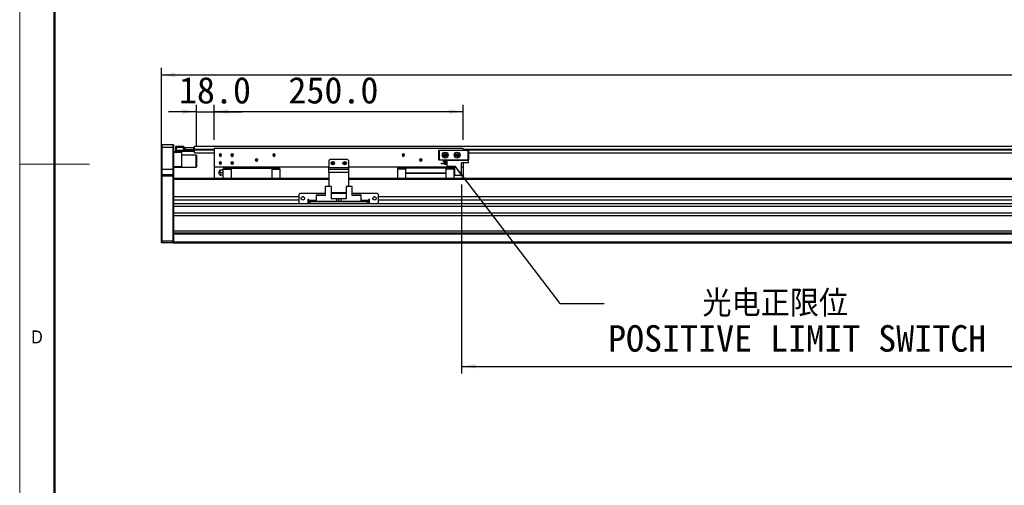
# Model space of a CAD drawing. Header units: millimetres. Extents: x 35 to 2905, y 35 to 2044.
# Tile 2 of 9: x 35 to 1024, y 717 to 1185. Entities that reach past the tile are written whole.
import ezdxf

# ---------------------------------------------------------------- set-up
doc = ezdxf.new("R2010")
doc.units = ezdxf.units.MM
doc.header["$LTSCALE"] = 7
doc.layers.add('DIMNS', color=7, linetype='Continuous')
doc.styles.add('SLDTEXTSTYLE1', font='Gothic.ttf', dxfattribs={"width": 0.913})
doc.styles.add('SLDTEXTSTYLE8', font='txt')
doc.styles.add('SLDTEXTSTYLE9', font='txt', dxfattribs={"bigfont": 'bigfont'})
doc.dimstyles.new('SLDDIMSTYLE0', dxfattribs={"dimtxt": 26.6, "dimasz": 14, "dimexe": 0, "dimexo": 0.0625, "dimgap": 6.65, "dimtad": 2, "dimdec": 1, "dimrnd": 1e-09, "dimzin": 4, "dimdsep": 46, "dimtxsty": 'SLDTEXTSTYLE8', "dimsah": 1, "dimcen": 0.09, "dimadec": 0, "dimazin": 1, "dimtfac": 1, "dimtdec": 1, "dimtofl": 0, "dimtmove": 0, "dimatfit": 3, "dimfxl": 0, "dimfrac": 2, "dimtolj": 1, "dimtzin": 12, "dimarcsym": 0})
doc.dimstyles.new('SLDDIMSTYLE1', dxfattribs={"dimtxt": 26.6, "dimasz": 14, "dimexe": 0, "dimexo": 0.0625, "dimgap": 6.65, "dimtad": 2, "dimdec": 1, "dimrnd": 1e-09, "dimzin": 4, "dimdsep": 46, "dimtxsty": 'SLDTEXTSTYLE8', "dimsah": 1, "dimcen": 0.09, "dimadec": 0, "dimazin": 1, "dimtfac": 1, "dimtdec": 1, "dimtmove": 0, "dimatfit": 0, "dimfxl": 0, "dimfrac": 2, "dimtolj": 1, "dimtzin": 12, "dimarcsym": 0})
doc.dimstyles.new('SLDDIMSTYLE2', dxfattribs={"dimtxt": 0.18, "dimasz": 14, "dimexe": 0, "dimexo": 0.0625, "dimgap": 0, "dimtad": 0, "dimtih": 1, "dimtoh": 1, "dimdec": 0, "dimrnd": 1e-09, "dimzin": 0, "dimdsep": 46, "dimtxsty": 'Standard', "dimsah": 1, "dimcen": 0.09, "dimadec": 0, "dimazin": 0, "dimtfac": 14, "dimtdec": 0, "dimtofl": 0, "dimtmove": 0, "dimatfit": 3, "dimfxl": 0, "dimfrac": 2, "dimtolj": 1, "dimtzin": 0, "dimarcsym": 0})

# ---------------------------------------------------------------- blocks, each defined once
blk = doc.blocks.new('_D')
at = {"layer": 'DIMNS'}
for p, q in [((177.48, 1036.49), (177.48, 1136.1)), ((177.48, 1129.1), (2273.48, 1129.1)), ((2273.48, 1036.49), (2273.48, 1136.1))]:
    blk.add_line(p, q, dxfattribs=at)
for points in [[(177.48, 1129.1), (191.48, 1127), (191.48, 1131.2)], [(2273.48, 1129.1), (2259.48, 1131.2), (2259.48, 1127)]]:
    blk.add_solid(points, dxfattribs=at)
at = {"layer": 'DIMNS', "insert": (1171.33, 1164), "char_height": 26.6, "attachment_point": 1, "style": 'SLDTEXTSTYLE8'}
blk.add_mtext('2096.0', dxfattribs=at)
blk = doc.blocks.new('_D_1')
at = {"layer": 'DIMNS'}
for p, q in [((212.48, 1057.19), (212.48, 1099.17)), ((230.48, 1063.99), (230.48, 1099.17)), ((212.48, 1092.17), (184.48, 1092.17)), ((212.48, 1092.17), (230.48, 1092.17)), ((230.48, 1092.17), (258.48, 1092.17))]:
    blk.add_line(p, q, dxfattribs=at)
for points in [[(212.48, 1092.17), (198.48, 1094.27), (198.48, 1090.07)], [(230.48, 1092.17), (244.48, 1090.07), (244.48, 1094.27)]]:
    blk.add_solid(points, dxfattribs=at)
at = {"layer": 'DIMNS', "insert": (194.97, 1127.07), "char_height": 26.6, "attachment_point": 1, "style": 'SLDTEXTSTYLE8'}
blk.add_mtext('18.0', dxfattribs=at)
blk = doc.blocks.new('_D_2')
at = {"layer": 'DIMNS'}
for p, q in [((230.48, 1063.99), (230.48, 1099.17)), ((480.48, 1063.99), (480.48, 1099.17)), ((480.48, 1092.17), (230.48, 1092.17))]:
    blk.add_line(p, q, dxfattribs=at)
for points in [[(230.48, 1092.17), (244.48, 1090.07), (244.48, 1094.27)], [(480.48, 1092.17), (466.48, 1094.27), (466.48, 1090.07)]]:
    blk.add_solid(points, dxfattribs=at)
at = {"layer": 'DIMNS', "insert": (304.95, 1127.07), "char_height": 26.6, "attachment_point": 1, "style": 'SLDTEXTSTYLE8'}
blk.add_mtext('250.0', dxfattribs=at)
blk = doc.blocks.new('_D_3')
at = {"layer": 'DIMNS'}
for p, q in [((478.98, 1019.21), (478.98, 829.4)), ((1938.98, 1015.71), (1938.98, 829.4)), ((478.98, 836.4), (1938.98, 836.4))]:
    blk.add_line(p, q, dxfattribs=at)
for points in [[(478.98, 836.4), (492.98, 834.3), (492.98, 838.5)], [(1938.98, 836.4), (1924.98, 838.5), (1924.98, 834.3)]]:
    blk.add_solid(points, dxfattribs=at)
at = {"layer": 'DIMNS', "char_height": 26.6, "attachment_point": 1, "style": 'SLDTEXTSTYLE8'}
for s, insert in [('Stroke T=', (1094.51, 871.3)), ('1460.0', (1248.16, 871.3))]:
    blk.add_mtext(s, dxfattribs=dict(at, insert=insert))
blk = doc.blocks.new('SW_NOTE_3')
at = {"layer": 'DIMNS', "color": 0, "char_height": 26.6, "attachment_point": 1}
for s, insert, style in [('    光电正限位', (4, 13.41), 'SLDTEXTSTYLE9'), ('POSITIVE LIMIT SWITCH', (4, -21.76), 'SLDTEXTSTYLE8')]:
    blk.add_mtext(s, dxfattribs=dict(at, insert=insert, style=style))

msp = doc.modelspace()

# ---------------------------------------------------------------- linework, layer by layer
at = {"color": 7, "linetype": 'Continuous', "lineweight": 18}
for p, q in [((35, 2044), (35, 35)), ((70, 2009), (70, 70)), ((35, 1039.5), (105, 1039.5))]:
    msp.add_line(p, q, dxfattribs=at)
at = {"color": 7, "linetype": 'Continuous', "lineweight": 50}
msp.add_line((70, 2009), (70, 70), dxfattribs=at)
at = {"color": 7, "linetype": 'Continuous', "lineweight": 25}
for p, q in [((177.78, 1059.1), (177.48, 1058.8)), ((177.48, 1056.1), (177.48, 1058.8)), ((177.78, 1059.1), (177.78, 1056.1)), ((177.78, 1059.1), (189.18, 1059.1)), ((189.18, 1056.1), (189.18, 1059.1)), ((189.18, 1059.1), (189.48, 1058.8)), ((189.48, 1058.8), (189.48, 1056.1)), ((177.78, 1056.1), (177.48, 1056.1)), ((177.48, 1034.1), (177.48, 1056.1)), ((177.78, 1056.1), (177.78, 1034.1)), ((189.18, 1056.1), (177.78, 1056.1)), ((189.18, 1034.1), (189.18, 1056.1)), ((189.18, 1056.1), (189.48, 1056.1)), ((189.48, 1056.1), (189.48, 1034.1)), ((189.48, 1052.1), (192.28, 1052.1)), ((197.48, 1051.1), (189.48, 1051.1)), ((191.98, 1057.3), (192.28, 1057.6)), ((191.98, 1056.1), (191.98, 1057.3)), ((191.98, 1053.6), (191.98, 1056.1)), ((191.98, 1056.1), (192.28, 1056.1)), ((191.98, 1052.4), (191.98, 1053.6)), ((192.28, 1053.6), (191.98, 1053.6)), ((192.28, 1052.1), (191.98, 1052.4)), ((192.28, 1057.6), (192.28, 1056.1)), ((192.28, 1057.6), (199.48, 1057.6)), ((192.28, 1056.1), (192.28, 1053.6)), ((199.48, 1056.1), (192.28, 1056.1)), ((192.28, 1053.6), (192.28, 1052.1)), ((192.28, 1053.6), (209.68, 1053.6)), ((209.68, 1052.1), (192.28, 1052.1)), ((197.48, 1052.1), (197.48, 1051.1)), ((197.48, 1051.1), (197.48, 1037.1)), ((212.18, 1048.6), (197.48, 1048.6)), ((199.48, 1057.6), (199.48, 1056.1)), ((199.48, 1053.8), (199.48, 1056.1)), ((199.48, 1054.1), (209.68, 1054.1)), ((209.68, 1053.8), (199.48, 1053.8)), ((199.98, 1054.1), (199.98, 1054.3)), ((199.98, 1054.3), (200.48, 1054.3)), ((200.48, 1054.3), (200.48, 1056.3)), ((200.48, 1056.3), (200.98, 1056.3)), ((200.98, 1054.3), (200.48, 1054.3)), ((200.98, 1056.3), (200.98, 1054.3)), ((200.98, 1056.3), (209.98, 1056.3)), ((200.98, 1054.3), (209.98, 1054.3)), ((209.68, 1054.1), (209.98, 1053.8)), ((209.68, 1054.1), (209.68, 1053.8)), ((209.68, 1054.1), (210.48, 1054.1)), ((209.68, 1053.6), (209.68, 1053.8)), ((209.68, 1053.8), (209.98, 1053.8)), ((209.68, 1052.1), (209.68, 1053.6)), ((209.68, 1053.6), (209.98, 1053.6)), ((209.68, 1052.1), (209.98, 1052.4)), ((209.98, 1054.3), (209.98, 1056.3)), ((209.98, 1056.3), (210.48, 1056.3)), ((210.48, 1054.3), (209.98, 1054.3)), ((209.98, 1053.8), (209.98, 1053.6)), ((209.98, 1053.6), (209.98, 1052.4)), ((210.48, 1057.45), (2241.48, 1057.45)), ((210.48, 1056.3), (210.48, 1057.45)), ((210.48, 1056.3), (210.48, 1056.11)), ((210.48, 1054.45), (210.48, 1056.11)), ((210.48, 1053.95), (210.48, 1054.45)), ((210.48, 1050.95), (210.48, 1053.95)), ((210.48, 1050.95), (230.48, 1050.95)), ((212.48, 1048.3), (212.18, 1048.6)), ((212.18, 1037), (212.18, 1048.6)), ((480.48, 1055.1), (230.48, 1055.1)), ((230.48, 1055.1), (230.48, 1036.6)), ((236.48, 1048.6), (235.23, 1048.6)), ((236.48, 1048.6), (237.73, 1048.6)), ((248.48, 1048.6), (247.23, 1048.6)), ((248.48, 1048.6), (249.73, 1048.6)), ((290.48, 1048.6), (289.23, 1048.6)), ((290.48, 1048.6), (291.73, 1048.6)), ((420.48, 1048.6), (419.23, 1048.6)), ((420.48, 1048.6), (421.73, 1048.6)), ((455.98, 1053.3), (456.28, 1053.6)), ((455.98, 1043.9), (455.98, 1053.3)), ((456.28, 1053.18), (455.98, 1053.3)), ((456.28, 1053.6), (456.41, 1053.3)), ((456.28, 1053.6), (485.68, 1053.6)), ((456.41, 1053.3), (456.28, 1053.18)), ((456.28, 1053.18), (456.28, 1044.03)), ((485.56, 1053.3), (456.41, 1053.3)), ((462.48, 1048.6), (461.23, 1048.6)), ((462.48, 1048.6), (463.73, 1048.6)), ((474.48, 1048.6), (473.23, 1048.6)), ((474.48, 1048.6), (475.73, 1048.6)), ((480.48, 1055.1), (480.48, 1053.6)), ((485.68, 1053.6), (485.56, 1053.3)), ((485.68, 1053.18), (485.56, 1053.3)), ((485.68, 1053.6), (485.98, 1053.3)), ((485.98, 1053.3), (485.68, 1053.18)), ((485.68, 1044.03), (485.68, 1053.18)), ((485.98, 1053.3), (485.98, 1043.9)), ((485.98, 1050.95), (1966.98, 1050.95)), ((212.48, 1048.3), (212.48, 1037.28)), ((236.48, 1040.6), (235.23, 1040.6)), ((236.48, 1040.6), (237.73, 1040.6)), ((248.48, 1040.6), (247.23, 1040.6)), ((248.48, 1040.6), (249.73, 1040.6)), ((272.98, 1043.6), (271.73, 1043.6)), ((272.98, 1043.6), (274.23, 1043.6)), ((346.48, 1044.1), (345.48, 1043.1)), ((345.48, 1043.1), (345.48, 1036.1)), ((364.48, 1044.1), (346.48, 1044.1)), ((349.48, 1040.6), (348.23, 1040.6)), ((349.48, 1040.6), (350.73, 1040.6)), ((361.48, 1040.6), (360.23, 1040.6)), ((361.48, 1040.6), (362.73, 1040.6)), ((365.48, 1043.1), (364.48, 1044.1)), ((365.48, 1043.1), (365.48, 1036.1)), ((437.98, 1043.6), (436.73, 1043.6)), ((437.98, 1043.6), (439.23, 1043.6)), ((456.28, 1044.03), (455.98, 1043.9)), ((456.28, 1043.6), (455.98, 1043.9)), ((456.28, 1044.03), (456.41, 1043.9)), ((456.41, 1043.9), (456.28, 1043.6)), ((464.48, 1043.6), (456.28, 1043.6)), ((456.41, 1043.9), (485.56, 1043.9)), ((458.28, 1040.05), (458.28, 1040.35)), ((458.28, 1040.35), (464.48, 1040.35)), ((458.28, 1040.05), (464.48, 1040.05)), ((460.68, 1043), (464.48, 1043)), ((460.68, 1042.3), (460.68, 1043)), ((460.68, 1042.3), (464.48, 1042.3)), ((461.23, 1040.6), (461.26, 1040.35)), ((462.48, 1040.6), (461.23, 1040.6)), ((462.48, 1040.6), (463.73, 1040.6)), ((463.71, 1040.35), (463.73, 1040.6)), ((464.48, 1037.4), (464.48, 1043.6)), ((464.48, 1043.6), (485.98, 1043.6)), ((478.98, 1028.1), (478.98, 1041)), ((485.98, 1041), (478.98, 1041)), ((480.48, 1041), (480.48, 1036.6)), ((485.56, 1043.9), (485.68, 1044.03)), ((485.56, 1043.9), (485.68, 1043.6)), ((485.98, 1043.9), (485.68, 1044.03)), ((485.98, 1043.9), (485.68, 1043.6)), ((485.98, 1041), (485.98, 1043.6)), ((177.78, 1034.1), (177.48, 1034.1)), ((177.48, 1028.8), (177.48, 1034.1)), ((177.78, 1029.1), (177.48, 1028.8)), ((177.48, 1027.6), (177.48, 1028.8)), ((177.78, 1034.1), (177.78, 1029.1)), ((189.18, 1034.1), (177.78, 1034.1)), ((177.78, 1029.1), (177.78, 1027.6)), ((177.78, 1029.1), (189.18, 1029.1)), ((189.18, 1029.1), (189.18, 1034.1)), ((189.48, 1034.1), (189.18, 1034.1)), ((189.18, 1027.6), (189.18, 1029.1)), ((189.48, 1028.8), (189.18, 1029.1)), ((189.48, 1037.1), (197.48, 1037.1)), ((197.48, 1036.1), (189.48, 1036.1)), ((189.48, 1034.1), (189.48, 1028.8)), ((189.48, 1028.8), (189.48, 1027.6)), ((197.48, 1037.1), (197.48, 1036.1)), ((197.48, 1036.6), (212.18, 1036.6)), ((212.18, 1036.6), (212.18, 1037)), ((212.18, 1036.6), (212.48, 1036.9)), ((212.48, 1037.28), (212.48, 1036.9)), ((345.48, 1036.6), (230.48, 1036.6)), ((230.48, 1036.6), (230.48, 1025.1)), ((239.48, 1033.6), (237.16, 1033.6)), ((237.16, 1031.1), (239.48, 1031.1)), ((247.73, 1035.5), (239.48, 1035.5)), ((239.48, 1035.5), (239.48, 1034.55)), ((239.48, 1034.55), (247.73, 1034.55)), ((239.48, 1025.1), (239.48, 1034.55)), ((247.73, 1035.6), (247.73, 1036.6)), ((247.73, 1035.6), (288.23, 1035.6)), ((247.73, 1025.1), (247.73, 1035.6)), ((288.23, 1035.6), (288.23, 1036.6)), ((288.23, 1035.6), (288.23, 1025.1)), ((296.48, 1035.5), (288.23, 1035.5)), ((288.23, 1034.55), (296.48, 1034.55)), ((296.48, 1034.55), (296.48, 1035.5)), ((296.48, 1034.55), (296.48, 1025.1)), ((345.48, 1036.1), (365.48, 1036.1)), ((345.48, 1034.6), (345.48, 1036.1)), ((345.48, 1034.6), (365.48, 1034.6)), ((345.48, 1031.1), (345.48, 1034.6)), ((345.48, 1031.1), (345.48, 1017)), ((365.48, 1031.1), (345.48, 1031.1)), ((472.03, 1036.6), (365.48, 1036.6)), ((365.48, 1036.1), (365.48, 1034.6)), ((365.48, 1034.6), (365.48, 1031.1)), ((365.48, 1031.1), (365.48, 1017)), ((422.73, 1035.5), (414.48, 1035.5)), ((414.48, 1035.5), (414.48, 1034.55)), ((422.73, 1034.55), (414.48, 1034.55)), ((414.48, 1034.55), (414.48, 1025.1)), ((422.73, 1036.6), (422.73, 1035.6)), ((463.23, 1035.6), (422.73, 1035.6)), ((422.73, 1035.6), (422.73, 1030.6)), ((422.73, 1030.6), (463.23, 1030.6)), ((422.73, 1030.6), (422.73, 1030.3)), ((463.23, 1030.3), (422.73, 1030.3)), ((422.73, 1030.3), (422.73, 1025.1)), ((463.23, 1035.6), (463.23, 1036.6)), ((463.23, 1035.6), (463.23, 1030.6)), ((471.48, 1035.5), (463.23, 1035.5)), ((471.48, 1034.55), (463.23, 1034.55)), ((463.23, 1030.3), (463.23, 1030.6)), ((463.23, 1030.3), (463.23, 1025.1)), ((464.48, 1037.4), (472.03, 1037.4)), ((471.48, 1034.55), (471.48, 1035.5)), ((471.48, 1025.1), (471.48, 1034.55)), ((471.48, 1033.6), (472.03, 1033.6)), ((471.48, 1031.1), (472.03, 1031.1)), ((472.03, 1028.1), (472.03, 1037.4)), ((480.48, 1036.6), (478.98, 1036.6)), ((480.48, 1036.6), (480.48, 1025.1)), ((177.48, 962.73), (177.48, 1027.6)), ((177.78, 1027.6), (177.48, 1027.6)), ((177.78, 1027.6), (177.78, 962.6)), ((189.18, 1027.6), (177.78, 1027.6)), ((189.18, 962.6), (189.18, 1027.6)), ((189.48, 1027.6), (189.18, 1027.6)), ((189.48, 1027.6), (189.48, 1024.82)), ((345.48, 1025.1), (189.48, 1025.1)), ((189.48, 1024.82), (189.48, 1024.1)), ((189.48, 1024.1), (189.48, 1006.65)), ((239.48, 1028.6), (237.16, 1028.6)), ((1938.98, 1025.1), (365.48, 1025.1)), ((472.03, 1028.6), (471.48, 1028.6)), ((478.98, 1028.1), (472.03, 1028.1)), ((316.48, 1010.1), (315.48, 1009.1)), ((315.48, 1009.1), (315.48, 1001.1)), ((341.98, 1010.1), (316.48, 1010.1)), ((341.98, 1017), (341.98, 1008.1)), ((347.98, 1017), (341.98, 1017)), ((347.98, 1017), (347.98, 1004.6)), ((362.98, 1010.6), (347.98, 1010.6)), ((362.98, 1010.1), (347.98, 1010.1)), ((362.98, 1017), (362.98, 1004.6)), ((368.98, 1017), (362.98, 1017)), ((368.98, 1008.1), (368.98, 1017)), ((394.48, 1010.1), (368.98, 1010.1)), ((395.48, 1009.1), (394.48, 1010.1)), ((395.48, 1001.1), (395.48, 1009.1)), ((189.48, 1006.65), (189.48, 1003.25)), ((315.48, 1006.65), (189.48, 1006.65)), ((315.48, 1003.25), (189.48, 1003.25)), ((189.48, 1003.25), (189.48, 999.73)), ((2261.48, 999.73), (189.48, 999.73)), ((189.48, 999.73), (189.48, 998.42)), ((315.48, 1001.1), (316.48, 1000.1)), ((316.48, 1000.1), (324.48, 1000.1)), ((320.19, 1006.65), (318.78, 1006.65)), ((325.48, 1004.1), (324.48, 1004.1)), ((324.48, 1004.1), (324.48, 1000.1)), ((325.48, 1003.25), (324.48, 1003.25)), ((325.48, 1003.1), (325.48, 1004.1)), ((325.48, 1003.1), (325.48, 1002.1)), ((325.48, 1000.1), (325.48, 1002.1)), ((325.48, 1002.1), (326.48, 1002.1)), ((326.48, 1000.1), (325.48, 1000.1)), ((326.48, 1002.1), (326.48, 1000.1)), ((384.48, 1002.1), (326.48, 1002.1)), ((384.48, 1000.1), (326.48, 1000.1)), ((332.78, 1008.6), (340.58, 1008.6)), ((332.78, 1008.6), (332.78, 1008.1)), ((332.78, 1008.1), (332.78, 1002.1)), ((341.98, 1008.1), (332.78, 1008.1)), ((341.08, 1008.1), (340.58, 1008.6)), ((353.48, 1004.6), (347.98, 1004.6)), ((353.48, 1002.1), (353.48, 1004.6)), ((355.48, 1004.6), (353.48, 1004.6)), ((355.48, 1002.1), (355.48, 1004.6)), ((357.48, 1004.6), (355.48, 1004.6)), ((357.48, 1004.6), (357.48, 1002.1)), ((362.98, 1004.6), (357.48, 1004.6)), ((378.18, 1008.1), (368.98, 1008.1)), ((370.38, 1008.6), (369.88, 1008.1)), ((370.38, 1008.6), (378.18, 1008.6)), ((378.18, 1008.1), (378.18, 1008.6)), ((378.18, 1002.1), (378.18, 1008.1)), ((384.48, 1000.1), (384.48, 1002.1)), ((384.48, 1002.1), (385.48, 1002.1)), ((385.48, 1000.1), (384.48, 1000.1)), ((386.48, 1004.1), (385.48, 1004.1)), ((385.48, 1004.1), (385.48, 1003.1)), ((386.48, 1003.25), (385.48, 1003.25)), ((385.48, 1002.1), (385.48, 1003.1)), ((385.48, 1002.1), (385.48, 1000.1)), ((386.48, 1000.1), (386.48, 1004.1)), ((386.48, 1000.1), (394.48, 1000.1)), ((392.19, 1006.65), (390.78, 1006.65)), ((394.48, 1000.1), (395.48, 1001.1)), ((2055.48, 1006.65), (395.48, 1006.65)), ((2055.48, 1003.25), (395.48, 1003.25)), ((189.48, 998.42), (189.48, 962.73)), ((2261.48, 997.13), (189.48, 997.13)), ((2261.48, 990.2), (189.48, 990.2)), ((2261.48, 987.6), (189.48, 987.6)), ((2261.48, 972.1), (189.48, 972.1)), ((2261.48, 970.1), (189.48, 970.1)), ((177.48, 960.9), (177.48, 962.73)), ((177.48, 962.73), (177.78, 962.6)), ((177.48, 960.9), (177.78, 960.6)), ((177.78, 962.6), (177.78, 960.6)), ((177.78, 962.6), (189.18, 962.6)), ((189.18, 960.6), (177.78, 960.6)), ((189.48, 962.73), (189.18, 962.6)), ((189.18, 960.6), (189.18, 962.6)), ((189.48, 960.9), (189.18, 960.6)), ((2261.48, 969.1), (189.48, 969.1)), ((189.48, 962.73), (189.48, 962.53)), ((189.48, 962.53), (189.48, 961.1)), ((2261.48, 961.1), (189.48, 961.1)), ((189.48, 961.1), (189.48, 960.1)), ((2261.48, 960.1), (189.48, 960.1))]:
    msp.add_line(p, q, dxfattribs=at)
at = {"color": 8, "linetype": 'Continuous', "lineweight": 25}
for p, q in [((210.48, 1054.45), (230.48, 1054.45)), ((210.48, 1053.95), (230.48, 1053.95)), ((480.48, 1054.45), (1970.48, 1054.45)), ((480.48, 1053.95), (1970.48, 1053.95)), ((345.48, 1024.1), (189.48, 1024.1)), ((1939.48, 1024.1), (365.48, 1024.1)), ((332.78, 1003.1), (325.48, 1003.1)), ((385.48, 1003.1), (378.18, 1003.1))]:
    msp.add_line(p, q, dxfattribs=at)
at = {"color": 7, "linetype": 'Continuous', "lineweight": 25}
for centre, radius in [((462.48, 1048.6), 3), ((462.48, 1048.6), 1.7), ((474.48, 1048.6), 3), ((474.48, 1048.6), 1.7), ((349.48, 1040.6), 1.7), ((361.48, 1040.6), 1.7), ((319.48, 1005.1), 1.7), ((391.48, 1005.1), 1.7)]:
    msp.add_circle(centre, radius, dxfattribs=at)
for centre, radius, start, end in [((236.48, 1048.6), 1.25, 0, 180), ((236.48, 1048.6), 1.25, 180, 0), ((248.48, 1048.6), 1.25, 0, 180), ((248.48, 1048.6), 1.25, 180, 0), ((290.48, 1048.6), 1.25, 0, 180), ((290.48, 1048.6), 1.25, 180, 0), ((420.48, 1048.6), 1.25, 0, 180), ((420.48, 1048.6), 1.25, 180, 0), ((462.48, 1048.6), 1.25, 0, 180), ((462.48, 1048.6), 1.25, 180, 0), ((474.48, 1048.6), 1.25, 0, 180), ((474.48, 1048.6), 1.25, 180, 0), ((236.48, 1040.6), 1.25, 0, 180), ((236.48, 1040.6), 1.25, 180, 0), ((248.48, 1040.6), 1.25, 0, 180), ((248.48, 1040.6), 1.25, 180, 0), ((272.98, 1043.6), 1.25, 0, 180), ((272.98, 1043.6), 1.25, 180, 0), ((349.48, 1040.6), 1.25, 0, 180), ((349.48, 1040.6), 1.25, 180, 0), ((361.48, 1040.6), 1.25, 0, 180), ((361.48, 1040.6), 1.25, 180, 0), ((437.98, 1043.6), 1.25, 0, 180), ((437.98, 1043.6), 1.25, 180, 0), ((462.48, 1040.6), 1.25, 0, 180), ((462.48, 1040.6), 1.25, 206.10388, 333.89612), ((235.08, 1031.1), 0.25, 111.37089, 270), ((237.98, 1031.1), 3, 123.52372, 170.18362), ((237.98, 1031.1), 3, 189.86644, 236.41825)]:
    msp.add_arc(centre, radius, start, end, dxfattribs=at)
for points, knots in [([(234.99, 1031.33), (234.99, 1031.33), (234.99, 1031.32), (234.99, 1031.27), (234.99, 1031.19), (234.99, 1031.1), (234.99, 1031.01), (234.99, 1030.93), (234.99, 1030.88), (234.99, 1030.87), (234.99, 1030.87)], [0, 0, 0, 0, 0.125367, 0.250012, 0.374884, 0.499742, 0.624393, 0.749724, 0.874832, 1, 1, 1, 1]), ([(237.16, 1033.6), (237.04, 1033.6), (236.8, 1033.6), (236.53, 1033.6), (236.36, 1033.6), (236.33, 1033.6), (236.32, 1033.6)], [0, 0, 0, 0, 0.250217, 0.500916, 0.751726, 1, 1, 1, 1]), ([(237.16, 1031.1), (237.04, 1031.17), (236.8, 1031.31), (236.53, 1031.62), (236.36, 1031.97), (236.3, 1032.35), (236.36, 1032.73), (236.53, 1033.08), (236.8, 1033.39), (237.04, 1033.53), (237.16, 1033.6)], [0, 0, 0, 0, 0.124812, 0.249862, 0.374968, 0.499943, 0.624671, 0.749601, 0.874698, 1, 1, 1, 1]), ([(237.16, 1028.6), (237.04, 1028.67), (236.8, 1028.81), (236.53, 1029.12), (236.36, 1029.47), (236.3, 1029.85), (236.36, 1030.23), (236.53, 1030.58), (236.8, 1030.89), (237.04, 1031.03), (237.16, 1031.1)], [0, 0, 0, 0, 0.1248115, 0.2498618, 0.3749676, 0.4999439, 0.6246706, 0.749601, 0.8746979, 1, 1, 1, 1]), ([(236.32, 1028.6), (236.32, 1028.6), (236.3, 1028.6), (236.37, 1028.6), (236.53, 1028.6), (236.8, 1028.6), (237.04, 1028.6), (237.16, 1028.6)], [0, 0, 0, 0, 0.001317, 0.250415, 0.499918, 0.749756, 1, 1, 1, 1])]:
    msp.add_open_spline(points, degree=3, knots=knots, dxfattribs=at)

# ---------------------------------------------------------------- block references
at = {"layer": 'DIMNS'}
msp.add_blockref('SW_NOTE_3', (622.04, 899.56), dxfattribs=at)

# ---------------------------------------------------------------- texts
at = {"color": 7, "linetype": 'Continuous', "lineweight": 0, "insert": (46.67, 872.52), "char_height": 12.96, "attachment_point": 1, "style": 'SLDTEXTSTYLE1'}
msp.add_mtext('D', dxfattribs=at)

# ---------------------------------------------------------------- dimensions: what is measured, and where the dimension line sits
at = {"layer": 'DIMNS'}
for base, p1, p2, dimstyle, picture, middle in [((2273.48, 1129.1), (177.48, 1027.6), (2273.48, 1027.6), 'SLDDIMSTYLE0', '_D', (1223.31, 1129.1)), ((230.48, 1092.17), (212.48, 1048.3), (230.48, 1055.1), 'SLDDIMSTYLE1', '_D_1', (227.74, 1092.17)), ((230.48, 1092.17), (480.48, 1055.1), (230.48, 1055.1), 'SLDDIMSTYLE0', '_D_2', (347.32, 1092.17))]:
    dim = msp.add_linear_dim(base=base, p1=p1, p2=p2, dimstyle=dimstyle, dxfattribs=at)
    dim.commit()
    dim.dimension.update_dxf_attribs({"geometry": picture, "text_midpoint": middle, "dimtype": 160})
dim = msp.add_linear_dim(base=(1938.98, 836.4), p1=(478.98, 1028.1), p2=(1938.98, 1024.6), angle=0, text='Stroke T=<>', dimstyle='SLDDIMSTYLE0', dxfattribs=at)
dim.commit()
dim.dimension.update_dxf_attribs({"geometry": '_D_3', "text_midpoint": (1223.31, 836.4), "dimtype": 160})

# ---------------------------------------------------------------- leaders
msp.add_leader([(472.03, 1037.4), (577.59, 899.56), (622.04, 899.56)], dimstyle='SLDDIMSTYLE2', dxfattribs=at)

doc.saveas('drawing.dxf')
